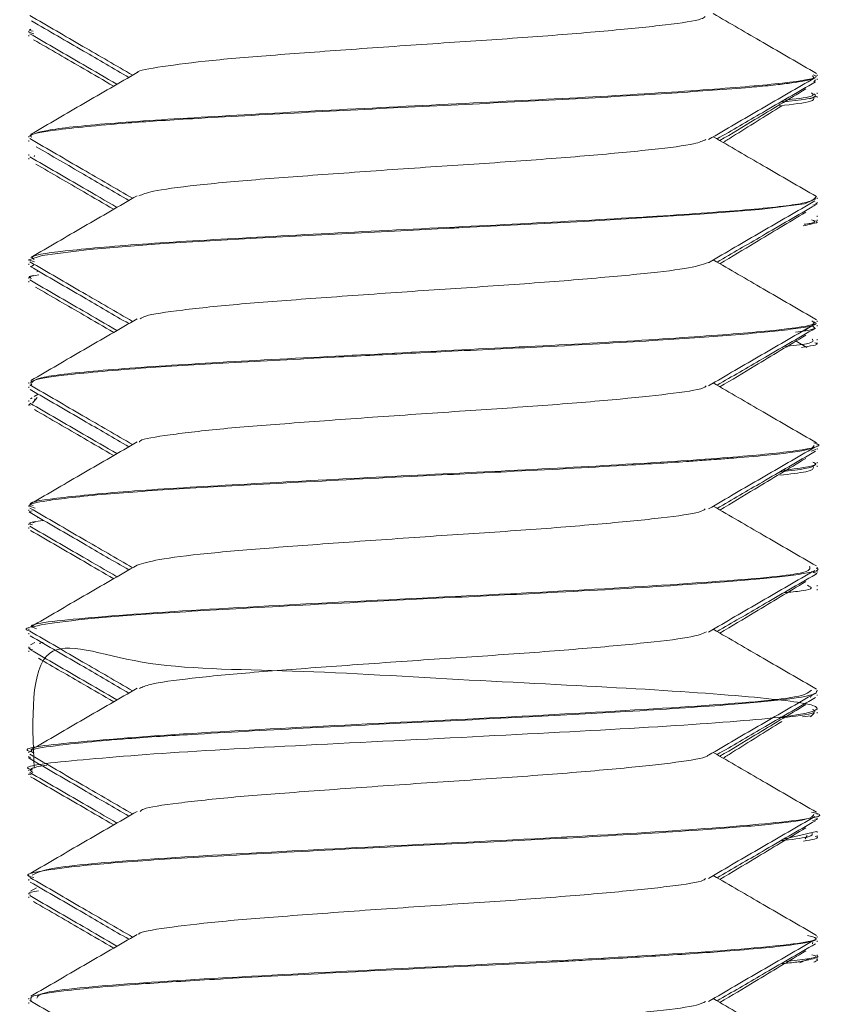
# Model space of a CAD drawing. Header units: millimetres. Extents: x -336 to 487, y -1247 to -28.
# Tile 39 of 49: x 369.42 to 377.62, y -472.04 to -462.04. Entities that reach past the tile are written whole.
import ezdxf

# ---------------------------------------------------------------- set-up
doc = ezdxf.new("R2010")
doc.units = ezdxf.units.MM

msp = doc.modelspace()

# ---------------------------------------------------------------- linework, layer by layer
at = {"color": 7, "linetype": 'Continuous', "lineweight": 15}
for p, q in [((369.5149, -462.1565), (369.5149, -462.1666)), ((369.5149, -462.1958), (369.5149, -462.2055)), ((369.5656, -462.1824), (369.5151, -462.1666)), ((377.5149, -462.6082), (377.5149, -462.5982)), ((377.4821, -462.6709), (377.499, -462.6517)), ((377.5149, -462.6517), (377.5149, -462.6417)), ((377.5149, -462.7918), (377.5149, -462.7817)), ((377.5079, -462.8208), (377.4386, -462.8424)), ((377.5149, -462.8307), (377.5149, -462.8208)), ((369.5149, -463.2228), (369.5149, -463.233)), ((369.5149, -463.2669), (369.5149, -463.2766)), ((369.5149, -463.4068), (369.5149, -463.4167)), ((369.5149, -463.4454), (369.5149, -463.4557)), ((369.5697, -463.4325), (369.572, -463.4167)), ((377.5149, -463.8577), (377.5149, -463.8479)), ((377.5149, -463.9021), (377.5149, -463.892)), ((377.5149, -464.0416), (377.5149, -464.0317)), ((377.5149, -464.0809), (377.5149, -464.0705)), ((369.5149, -464.4732), (369.5149, -464.4829)), ((369.5149, -464.5167), (369.5149, -464.527)), ((369.5438, -464.544), (369.5658, -464.527)), ((369.6114, -464.5917), (369.5979, -464.5996)), ((369.5149, -464.6564), (369.5149, -464.6664)), ((369.5149, -464.6957), (369.5149, -464.7057)), ((377.4702, -465.1416), (377.3844, -465.1934)), ((377.5149, -465.1083), (377.5149, -465.0984)), ((377.5149, -465.1518), (377.5149, -465.1416)), ((377.5149, -465.2918), (377.5149, -465.2815)), ((377.4091, -465.3665), (377.3014, -465.3017)), ((377.5149, -465.3307), (377.5149, -465.3209)), ((369.5149, -465.7231), (369.5149, -465.7332)), ((369.5149, -465.7667), (369.5149, -465.7766)), ((369.5494, -465.8777), (369.5326, -465.8874)), ((369.5535, -465.9323), (369.601, -465.8749)), ((369.6114, -465.8417), (369.5697, -465.8659)), ((369.578, -465.8875), (369.5736, -465.9067)), ((369.5149, -465.9067), (369.5149, -465.9168)), ((369.5149, -465.9456), (369.5149, -465.9557)), ((369.5283, -465.9557), (369.5244, -465.9418)), ((377.5149, -466.358), (377.5149, -466.3477)), ((377.5149, -466.4019), (377.5149, -466.3919)), ((377.4544, -466.4211), (377.5018, -466.4019)), ((377.5149, -466.5417), (377.5149, -466.5318)), ((377.5149, -466.5805), (377.5149, -466.5704)), ((369.5149, -466.973), (369.5149, -466.9829)), ((369.5149, -467.0169), (369.5149, -467.0269)), ((369.6114, -467.0917), (369.603, -467.0966)), ((369.5149, -467.1566), (369.5149, -467.1665)), ((369.5149, -467.1955), (369.5149, -467.2057)), ((369.5831, -467.1376), (369.5553, -467.1465)), ((377.4563, -467.6422), (377.5024, -467.6579)), ((377.5149, -467.608), (377.5149, -467.5984)), ((377.5149, -467.6519), (377.5149, -467.6422)), ((377.5149, -467.7914), (377.5149, -467.7816)), ((377.5149, -467.8308), (377.5149, -467.8209)), ((369.5149, -468.2231), (369.5149, -468.2331)), ((369.5149, -468.2672), (369.5149, -468.2767)), ((369.5757, -468.3624), (369.5326, -468.3874)), ((369.5149, -468.4064), (369.5149, -468.4168)), ((369.5149, -468.4457), (369.5149, -468.4558)), ((377.5149, -468.8579), (377.5149, -468.8479)), ((377.5149, -468.9017), (377.5149, -468.8921)), ((377.4457, -468.921), (377.456, -468.9017)), ((377.448, -469.1173), (377.4838, -469.0806)), ((377.5149, -469.0418), (377.5149, -469.0313)), ((377.5149, -469.0806), (377.5149, -469.0705)), ((377.4549, -469.1054), (377.3664, -469.1167)), ((369.5149, -469.4727), (369.5149, -469.4831)), ((369.5149, -469.5169), (369.5149, -469.5268)), ((369.5149, -469.6563), (369.5149, -469.6667)), ((369.5149, -469.6953), (369.5149, -469.7057)), ((369.5393, -469.7057), (369.52, -469.6957)), ((377.5149, -470.1079), (377.5149, -470.0977)), ((377.5149, -470.1519), (377.5149, -470.1416)), ((377.5077, -470.2814), (377.1731, -470.3589)), ((377.5149, -470.2916), (377.5149, -470.2814)), ((377.4128, -470.3201), (377.3934, -470.3571)), ((377.5149, -470.3308), (377.5149, -470.3201)), ((369.5149, -470.7231), (369.5149, -470.7328)), ((369.5149, -470.7664), (369.5149, -470.7768)), ((369.5932, -470.8523), (369.5326, -470.8874)), ((369.5149, -470.9068), (369.5149, -470.9167)), ((369.5149, -470.945), (369.5149, -470.9559)), ((377.5149, -471.3582), (377.5149, -471.3483)), ((377.5149, -471.4018), (377.5149, -471.3913)), ((377.4676, -471.4211), (377.4695, -471.4018)), ((377.4365, -471.57), (377.3382, -471.6154)), ((377.5149, -471.5415), (377.5149, -471.5321)), ((377.5149, -471.5809), (377.5149, -471.57)), ((369.5149, -471.9736), (369.5149, -471.9831)), ((369.5149, -472.0163), (369.5149, -472.0266))]:
    msp.add_line(p, q, dxfattribs=at)
at = {"color": 7, "linetype": 'Continuous', "lineweight": 15, "flags": 128}
msp.add_lwpolyline([(369.573, -464.4979), (369.5158, -464.4786), (369.6508, -464.432), (370.1289, -464.372), (370.8828, -464.3131), (371.8228, -464.2587), (373.3576, -464.1785), (373.7825, -464.157), (373.8303, -464.1546), (373.8548, -464.1534), (373.8551, -464.1534), (373.8553, -464.1534), (373.8554, -464.1534), (373.8554, -464.1533), (373.8554, -464.1533), (373.8554, -464.1533), (373.8554, -464.1533), (373.8556, -464.1533), (373.8567, -464.1533), (373.8656, -464.1528), (373.8834, -464.152), (373.919, -464.1502), (373.9901, -464.1467), (374.1318, -464.1398), (374.6765, -464.1131), (375.1467, -464.0881), (376.323, -464.0155), (376.9305, -463.9678), (377.3872, -463.9094), (377.5013, -463.8577)], dxfattribs=at)
at = {"color": 7, "linetype": 'Continuous', "lineweight": 15}
for points, knots in [([(369.5253, -461.9972), (369.7052, -462.1016), (370.0531, -462.3034), (370.401, -462.5055), (370.569, -462.603)], [0, 0, 0, 0, 0.517336, 1, 1, 1, 1]), ([(377.5072, -462.5854), (377.3273, -462.4811), (376.9785, -462.2788), (376.6294, -462.0761), (376.4605, -461.9779)], [0, 0, 0, 0, 0.515927, 1, 1, 1, 1]), ([(369.5435, -462.0524), (369.7189, -462.154), (370.048, -462.3448), (370.377, -462.536), (370.5307, -462.6253)], [0, 0, 0, 0, 0.533038, 1, 1, 1, 1]), ([(376.379, -462.0064), (376.3692, -462.0151), (376.3366, -462.0443), (376.0026, -462.0929), (375.4207, -462.1513), (374.6511, -462.2147), (373.7796, -462.2718), (372.8837, -462.3337), (372.0479, -462.3951), (371.3362, -462.4524), (370.856, -462.5161), (370.616, -462.555), (370.6197, -462.5759), (370.6198, -462.5768)], [0, 0, 0, 0, 0.045047, 0.150619, 0.255627, 0.362431, 0.466857, 0.573164, 0.679296, 0.783836, 0.890672, 0.995467, 1, 1, 1, 1]), ([(369.536, -462.1374), (369.5342, -462.1378), (369.5012, -462.1439), (369.5315, -462.1503), (369.5601, -462.1565)], [0, 0, 0, 0, 0.0558, 1, 1, 1, 1]), ([(369.5267, -462.1822), (369.7068, -462.2867), (370.0014, -462.4575), (370.296, -462.6286), (370.4104, -462.6951)], [0, 0, 0, 0, 0.611587, 1, 1, 1, 1]), ([(369.5642, -462.2431), (369.734, -462.3415), (370.005, -462.4985), (370.2758, -462.6558), (370.3769, -462.7146)], [0, 0, 0, 0, 0.626424, 1, 1, 1, 1]), ([(377.4745, -462.5982), (377.4868, -462.6033), (377.5533, -462.6307), (377.2147, -462.6844), (376.4714, -462.7479), (375.3554, -462.8194), (374.032, -462.8845), (372.6496, -462.9537), (371.3649, -463.0222), (370.3349, -463.088), (369.6441, -463.1583), (369.5597, -463.2015), (369.5183, -463.2228)], [0, 0, 0, 0, 0.0248, 0.134433, 0.241748, 0.351354, 0.459084, 0.568076, 0.676868, 0.784779, 0.894306, 1, 1, 1, 1]), ([(370.6143, -462.5767), (370.4347, -462.6811), (370.0752, -462.89), (369.7153, -463.0985), (369.5352, -463.2028)], [0, 0, 0, 0, 0.499694, 1, 1, 1, 1]), ([(369.5468, -463.233), (369.5385, -463.2265), (369.5074, -463.2016), (369.7794, -463.1564), (370.2814, -463.1054), (370.8227, -463.0665), (371.3714, -463.0328), (372.2425, -462.9856), (373.4308, -462.9236), (374.5991, -462.8682), (375.6607, -462.8108), (376.4087, -462.7605), (376.8514, -462.7255), (377.0954, -462.7022), (377.3117, -462.6743), (377.4987, -462.6429), (377.4755, -462.6189), (377.4651, -462.6082)], [0, 0, 0, 0, 0.031052, 0.117295, 0.230969, 0.263931, 0.301241, 0.400119, 0.49359, 0.585846, 0.678107, 0.767667, 0.817018, 0.852528, 0.884848, 0.94837, 1, 1, 1, 1]), ([(376.411, -463.2567), (376.5907, -463.1522), (376.9504, -462.943), (377.3107, -462.7342), (377.491, -462.6298)], [0, 0, 0, 0, 0.4996557, 1, 1, 1, 1]), ([(376.499, -463.2503), (376.652, -463.1614), (376.9844, -462.9682), (377.3173, -462.7752), (377.4969, -462.6711)], [0, 0, 0, 0, 0.460378, 1, 1, 1, 1]), ([(376.5282, -463.2673), (376.6464, -463.1963), (376.9373, -463.0216), (377.2267, -462.8469), (377.3986, -462.7431)], [0, 0, 0, 0, 0.406138, 1, 1, 1, 1]), ([(377.143, -462.8764), (377.1732, -462.8735), (377.401, -462.8518), (377.5276, -462.8235), (377.4897, -462.7978), (377.4808, -462.7918)], [0, 0, 0, 0, 0.104977, 0.790521, 1, 1, 1, 1]), ([(377.4559, -462.7817), (377.4728, -462.7941), (377.508, -462.8201), (377.2893, -462.8448), (377.1751, -462.8577)], [0, 0, 0, 0, 0.4779997, 1, 1, 1, 1]), ([(377.1328, -462.9149), (377.2632, -462.8993), (377.4934, -462.8717), (377.4814, -462.8431), (377.4762, -462.8307)], [0, 0, 0, 0, 0.566487, 1, 1, 1, 1]), ([(376.5607, -463.2861), (376.5926, -463.266), (376.7895, -463.1422), (376.988, -463.0184), (377.1544, -462.9146)], [0, 0, 0, 0, 0.1620813, 1, 1, 1, 1]), ([(369.5253, -463.2472), (369.7052, -463.3516), (370.0531, -463.5534), (370.401, -463.7555), (370.569, -463.853)], [0, 0, 0, 0, 0.517336, 1, 1, 1, 1]), ([(376.3846, -463.2558), (376.3542, -463.2705), (376.281, -463.3057), (375.8658, -463.3577), (375.2265, -463.4186), (374.4214, -463.4809), (373.5346, -463.5378), (372.6487, -463.601), (371.8378, -463.6601), (371.1873, -463.7195), (370.7534, -463.7781), (370.6699, -463.8127), (370.6336, -463.8278)], [0, 0, 0, 0, 0.074599, 0.178996, 0.284656, 0.390818, 0.494891, 0.601353, 0.706311, 0.811355, 0.917794, 1, 1, 1, 1]), ([(377.5072, -463.8354), (377.3273, -463.7311), (376.9785, -463.5288), (376.6294, -463.3261), (376.4605, -463.2279)], [0, 0, 0, 0, 0.515927, 1, 1, 1, 1]), ([(369.5918, -463.3304), (369.7511, -463.4227), (370.0641, -463.6042), (370.377, -463.786), (370.5307, -463.8753)], [0, 0, 0, 0, 0.509014, 1, 1, 1, 1]), ([(369.5267, -463.4322), (369.7068, -463.5367), (370.0014, -463.7075), (370.296, -463.8786), (370.4104, -463.9451)], [0, 0, 0, 0, 0.611587, 1, 1, 1, 1]), ([(369.5861, -463.5058), (369.7485, -463.5999), (370.0123, -463.7527), (370.2758, -463.9058), (370.3769, -463.9646)], [0, 0, 0, 0, 0.616117, 1, 1, 1, 1]), ([(370.6143, -463.8267), (370.4347, -463.9311), (370.0752, -464.14), (369.7153, -464.3485), (369.5352, -464.4528)], [0, 0, 0, 0, 0.499694, 1, 1, 1, 1]), ([(377.5036, -463.8355), (377.4886, -463.8584), (377.4585, -463.9044), (376.836, -463.9708), (375.863, -464.0385), (374.6113, -464.1083), (373.2319, -464.173), (371.8928, -464.2446), (370.7268, -464.3083), (369.9143, -464.3797), (369.5096, -464.4319), (369.5573, -464.4639), (369.5711, -464.4732)], [0, 0, 0, 0, 0.105621, 0.211641, 0.318124, 0.42517, 0.530679, 0.638216, 0.743464, 0.850914, 0.956646, 1, 1, 1, 1]), ([(376.411, -464.5067), (376.5907, -464.4022), (376.9504, -464.193), (377.3107, -463.9842), (377.491, -463.8798)], [0, 0, 0, 0, 0.499656, 1, 1, 1, 1]), ([(376.499, -464.5003), (376.652, -464.4114), (376.9844, -464.2182), (377.3173, -464.0252), (377.4969, -463.9211)], [0, 0, 0, 0, 0.460378, 1, 1, 1, 1]), ([(376.5282, -464.5173), (376.6464, -464.4463), (376.9373, -464.2716), (377.2267, -464.0969), (377.3986, -463.9931)], [0, 0, 0, 0, 0.406138, 1, 1, 1, 1]), ([(377.4691, -463.9212), (377.4905, -463.9173), (377.5249, -463.911), (377.5049, -463.9045), (377.4974, -463.9021)], [0, 0, 0, 0, 0.623334, 1, 1, 1, 1]), ([(377.3713, -464.1322), (377.403, -464.1259), (377.4747, -464.1116), (377.5361, -464.0943), (377.5001, -464.0833), (377.4922, -464.0809)], [0, 0, 0, 0, 0.38343, 0.86469, 1, 1, 1, 1]), ([(377.4566, -464.0705), (377.4861, -464.083), (377.5228, -464.0987), (377.4067, -464.1136), (377.3839, -464.1166)], [0, 0, 0, 0, 0.803781, 1, 1, 1, 1]), ([(369.5253, -464.4972), (369.7052, -464.6016), (370.0531, -464.8034), (370.401, -465.0055), (370.569, -465.103)], [0, 0, 0, 0, 0.517336, 1, 1, 1, 1]), ([(377.5072, -465.0854), (377.3273, -464.9811), (376.9785, -464.7788), (376.6294, -464.5761), (376.4605, -464.4779)], [0, 0, 0, 0, 0.515927, 1, 1, 1, 1]), ([(369.5291, -464.544), (369.7093, -464.6485), (370.0432, -464.842), (370.377, -465.036), (370.5307, -465.1253)], [0, 0, 0, 0, 0.539771, 1, 1, 1, 1]), ([(376.4109, -464.5053), (376.3473, -464.5258), (376.22, -464.5669), (375.7116, -464.6234), (375.0208, -464.686), (374.1856, -464.7464), (373.2901, -464.8045), (372.4188, -464.868), (371.6408, -464.9252), (371.0477, -464.9869), (370.6981, -465.0385), (370.6587, -465.0679), (370.6456, -465.0777)], [0, 0, 0, 0, 0.104018, 0.208069, 0.314366, 0.419829, 0.524418, 0.630971, 0.735201, 0.841118, 0.947098, 1, 1, 1, 1]), ([(369.5427, -464.6664), (369.5325, -464.6632), (369.4928, -464.6508), (369.5649, -464.6388), (369.6185, -464.63)], [0, 0, 0, 0, 0.258524, 1, 1, 1, 1]), ([(369.5649, -464.6375), (369.5413, -464.6412), (369.5024, -464.6474), (369.5277, -464.6539), (369.5377, -464.6564)], [0, 0, 0, 0, 0.605781, 1, 1, 1, 1]), ([(369.5267, -464.6822), (369.7068, -464.7867), (370.0014, -464.9575), (370.296, -465.1286), (370.4104, -465.1951)], [0, 0, 0, 0, 0.611587, 1, 1, 1, 1]), ([(369.5822, -464.7536), (369.746, -464.8484), (370.011, -465.002), (370.2758, -465.1558), (370.3769, -465.2146)], [0, 0, 0, 0, 0.617977, 1, 1, 1, 1]), ([(370.6143, -465.0767), (370.4347, -465.1811), (370.0752, -465.39), (369.7153, -465.5985), (369.5352, -465.7028)], [0, 0, 0, 0, 0.499694, 1, 1, 1, 1]), ([(369.5463, -465.7475), (369.5362, -465.7321), (369.5146, -465.6989), (369.8659, -465.645), (370.5441, -465.5823), (371.5262, -465.5236), (372.473, -465.4734), (373.2321, -465.4346), (373.9443, -465.3986), (374.8231, -465.3574), (375.835, -465.2999), (376.7116, -465.2395), (377.2761, -465.1846), (377.5431, -465.1374), (377.4897, -465.1132), (377.4787, -465.1083)], [0, 0, 0, 0, 0.072209, 0.154868, 0.26323, 0.35101, 0.440795, 0.497677, 0.529405, 0.607364, 0.704524, 0.790468, 0.884944, 0.97634, 1, 1, 1, 1]), ([(377.4606, -465.0984), (377.4745, -465.1068), (377.5255, -465.1378), (377.13, -465.1942), (376.3228, -465.2581), (375.1684, -465.3299), (373.8249, -465.394), (372.4496, -465.4646), (371.1908, -465.5313), (370.2124, -465.5988), (369.6043, -465.6647), (369.5643, -465.705), (369.5463, -465.7231)], [0, 0, 0, 0, 0.041194, 0.15061, 0.257988, 0.367668, 0.475086, 0.58444, 0.692655, 0.801104, 0.910328, 1, 1, 1, 1]), ([(376.411, -465.7567), (376.5907, -465.6522), (376.9504, -465.443), (377.3107, -465.2342), (377.491, -465.1298)], [0, 0, 0, 0, 0.499656, 1, 1, 1, 1]), ([(376.499, -465.7503), (376.652, -465.6614), (376.9844, -465.4682), (377.3173, -465.2752), (377.4969, -465.1711)], [0, 0, 0, 0, 0.460378, 1, 1, 1, 1]), ([(377.2934, -465.2113), (377.3656, -465.2019), (377.5134, -465.1827), (377.4859, -465.1623), (377.4719, -465.1518)], [0, 0, 0, 0, 0.488881, 1, 1, 1, 1]), ([(376.5282, -465.7673), (376.6464, -465.6963), (376.9373, -465.5216), (377.2267, -465.3469), (377.3986, -465.2431)], [0, 0, 0, 0, 0.406138, 1, 1, 1, 1]), ([(377.4633, -465.2815), (377.4756, -465.2976), (377.4957, -465.3238), (377.2645, -465.3484), (377.1748, -465.3579)], [0, 0, 0, 0, 0.611982, 1, 1, 1, 1]), ([(377.4906, -465.3209), (377.4992, -465.3236), (377.5482, -465.3392), (377.4424, -465.3538), (377.3552, -465.3659)], [0, 0, 0, 0, 0.175164, 1, 1, 1, 1]), ([(369.5253, -465.7472), (369.7052, -465.8516), (370.0531, -466.0534), (370.401, -466.2555), (370.569, -466.353)], [0, 0, 0, 0, 0.5173356, 1, 1, 1, 1]), ([(369.5291, -465.794), (369.7093, -465.8985), (370.0432, -466.092), (370.377, -466.286), (370.5307, -466.3753)], [0, 0, 0, 0, 0.539771, 1, 1, 1, 1]), ([(376.3874, -465.7566), (376.385, -465.7614), (376.3722, -465.7865), (376.0856, -465.8325), (375.547, -465.8897), (374.8038, -465.9532), (373.9461, -466.0112), (373.0479, -466.0718), (372.1956, -466.1344), (371.4555, -466.1911), (370.9268, -466.2543), (370.648, -466.2984), (370.639, -466.3228), (370.6373, -466.3274)], [0, 0, 0, 0, 0.024704, 0.130851, 0.23539, 0.34223, 0.447041, 0.552844, 0.659388, 0.76372, 0.870424, 0.975855, 1, 1, 1, 1]), ([(377.5072, -466.3354), (377.3273, -466.2311), (376.9785, -466.0288), (376.6294, -465.8261), (376.4605, -465.7279)], [0, 0, 0, 0, 0.515927, 1, 1, 1, 1]), ([(369.5267, -465.9322), (369.7068, -466.0367), (370.0014, -466.2075), (370.296, -466.3786), (370.4104, -466.4451)], [0, 0, 0, 0, 0.611587, 1, 1, 1, 1]), ([(369.5731, -465.9983), (369.7399, -466.0949), (370.0079, -466.2502), (370.2758, -466.4058), (370.3769, -466.4646)], [0, 0, 0, 0, 0.622314, 1, 1, 1, 1]), ([(369.5815, -466.9979), (369.5534, -466.9885), (369.4759, -466.9628), (369.6993, -466.9186), (370.2062, -466.8594), (371.0672, -466.7991), (372.1297, -466.7416), (373.2776, -466.6815), (374.4727, -466.6238), (375.4328, -466.5735), (376.0578, -466.5342), (376.3431, -466.5142), (376.4401, -466.5071), (376.4843, -466.5038), (376.5033, -466.5024), (376.5661, -466.4978), (376.7686, -466.4825), (377.1475, -466.4491), (377.4776, -466.404), (377.48, -466.371), (377.4809, -466.358)], [0, 0, 0, 0, 0.042666, 0.117304, 0.221114, 0.309361, 0.398406, 0.502067, 0.577723, 0.676889, 0.738874, 0.758008, 0.769208, 0.771832, 0.773379, 0.775874, 0.794035, 0.847566, 0.939897, 1, 1, 1, 1]), ([(377.4804, -466.3354), (377.4928, -466.3384), (377.5976, -466.3636), (377.3513, -466.4152), (376.7249, -466.4799), (375.6879, -466.5494), (374.4107, -466.6176), (373.0254, -466.6836), (371.7046, -466.7546), (370.577, -466.8184), (369.8287, -466.8903), (369.4818, -466.9382), (369.5464, -466.967), (369.5598, -466.973)], [0, 0, 0, 0, 0.0144557, 0.1219402, 0.2274933, 0.3344267, 0.4409965, 0.546879, 0.6542186, 0.7594742, 0.8670118, 0.9723854, 1, 1, 1, 1]), ([(370.6143, -466.3267), (370.4347, -466.4311), (370.0752, -466.64), (369.7153, -466.8485), (369.5352, -466.9528)], [0, 0, 0, 0, 0.499694, 1, 1, 1, 1]), ([(376.411, -467.0067), (376.5907, -466.9022), (376.9504, -466.693), (377.3107, -466.4842), (377.491, -466.3798)], [0, 0, 0, 0, 0.499656, 1, 1, 1, 1]), ([(376.499, -467.0003), (376.652, -466.9114), (376.9844, -466.7182), (377.3173, -466.5252), (377.4969, -466.4211)], [0, 0, 0, 0, 0.460378, 1, 1, 1, 1]), ([(376.5282, -467.0173), (376.6464, -466.9463), (376.9373, -466.7716), (377.2267, -466.5969), (377.3986, -466.4931)], [0, 0, 0, 0, 0.406138, 1, 1, 1, 1]), ([(377.1345, -466.665), (377.2371, -466.6528), (377.4732, -466.6249), (377.4761, -466.5965), (377.4777, -466.5805)], [0, 0, 0, 0, 0.434591, 1, 1, 1, 1]), ([(377.1389, -466.6288), (377.1398, -466.6287), (377.365, -466.6077), (377.4988, -466.579), (377.4963, -466.5496), (377.4956, -466.5417)], [0, 0, 0, 0, 0.003199, 0.733511, 1, 1, 1, 1]), ([(377.4706, -466.5318), (377.4843, -466.5377), (377.5516, -466.5663), (377.3298, -466.5947), (377.153, -466.6174)], [0, 0, 0, 0, 0.202751, 1, 1, 1, 1]), ([(377.5072, -467.5854), (377.3273, -467.4811), (376.9785, -467.2788), (376.6294, -467.0761), (376.4605, -466.9779)], [0, 0, 0, 0, 0.515927, 1, 1, 1, 1]), ([(369.5407, -467.0439), (369.5332, -467.0423), (369.5067, -467.0367), (369.5312, -467.031), (369.5488, -467.0269)], [0, 0, 0, 0, 0.283226, 1, 1, 1, 1]), ([(369.5253, -466.9972), (369.7052, -467.1016), (370.0531, -467.3034), (370.401, -467.5055), (370.569, -467.603)], [0, 0, 0, 0, 0.517336, 1, 1, 1, 1]), ([(369.5291, -467.044), (369.7093, -467.1485), (370.0432, -467.342), (370.377, -467.536), (370.5307, -467.6253)], [0, 0, 0, 0, 0.5397707, 1, 1, 1, 1]), ([(376.3785, -467.0062), (376.3635, -467.0168), (376.3196, -467.0479), (375.9615, -467.0975), (375.3608, -467.1567), (374.5796, -467.2199), (373.7024, -467.2767), (372.8094, -467.3392), (371.979, -467.3999), (371.2928, -467.4578), (370.795, -467.5207), (370.6738, -467.5591), (370.6145, -467.5779)], [0, 0, 0, 0, 0.054289, 0.159289, 0.264349, 0.370821, 0.474909, 0.581137, 0.686768, 0.791241, 0.897823, 1, 1, 1, 1]), ([(369.5529, -467.1665), (369.5388, -467.1617), (369.4939, -467.1466), (369.5921, -467.1322), (369.6594, -467.1224)], [0, 0, 0, 0, 0.3140239, 1, 1, 1, 1]), ([(369.5267, -467.1822), (369.7068, -467.2867), (370.0014, -467.4575), (370.296, -467.6286), (370.4104, -467.6951)], [0, 0, 0, 0, 0.611587, 1, 1, 1, 1]), ([(369.5328, -467.2249), (369.7131, -467.3293), (369.9945, -467.4924), (370.2758, -467.6558), (370.3769, -467.7146)], [0, 0, 0, 0, 0.640327, 1, 1, 1, 1]), ([(377.4373, -467.5859), (377.4453, -467.6101), (377.4633, -467.6647), (376.5287, -467.7457), (375.0029, -467.8401), (373.1498, -467.9271), (371.3649, -468.02), (370.0773, -468.1096), (369.457, -468.1766), (369.5711, -468.2151), (369.5949, -468.2231)], [0, 0, 0, 0, 0.112006, 0.252986, 0.396118, 0.537024, 0.679713, 0.821343, 0.962816, 1, 1, 1, 1]), ([(370.6143, -467.5767), (370.4347, -467.6811), (370.0752, -467.89), (369.7153, -468.0985), (369.5352, -468.2028)], [0, 0, 0, 0, 0.499694, 1, 1, 1, 1]), ([(369.5344, -468.2474), (369.5301, -468.2465), (369.4375, -468.2272), (369.5882, -468.1905), (369.9445, -468.1356), (370.6484, -468.0756), (371.6141, -468.0192), (372.7634, -467.958), (373.8956, -467.9008), (375.0295, -467.847), (376.0517, -467.7857), (376.8805, -467.7263), (377.3576, -467.6712), (377.5636, -467.6291), (377.5091, -467.6091), (377.5063, -467.608)], [0, 0, 0, 0, 0.004083, 0.088297, 0.179852, 0.26336, 0.357562, 0.459632, 0.542418, 0.619887, 0.729239, 0.813532, 0.903641, 0.994986, 1, 1, 1, 1]), ([(376.411, -468.2567), (376.5907, -468.1522), (376.9504, -467.943), (377.3107, -467.7342), (377.491, -467.6298)], [0, 0, 0, 0, 0.499656, 1, 1, 1, 1]), ([(376.499, -468.2503), (376.652, -468.1614), (376.9844, -467.9682), (377.3173, -467.7752), (377.4969, -467.6711)], [0, 0, 0, 0, 0.460378, 1, 1, 1, 1]), ([(377.4956, -467.6711), (377.4964, -467.6709), (377.5263, -467.6647), (377.5018, -467.6583), (377.4778, -467.6519)], [0, 0, 0, 0, 0.023896, 1, 1, 1, 1]), ([(376.5282, -468.2673), (376.6464, -468.1963), (376.9373, -468.0216), (377.2267, -467.8469), (377.3986, -467.7431)], [0, 0, 0, 0, 0.406138, 1, 1, 1, 1]), ([(377.4165, -467.7816), (377.4573, -467.801), (377.5114, -467.8268), (377.2416, -467.8513), (377.1759, -467.8573)], [0, 0, 0, 0, 0.756545, 1, 1, 1, 1]), ([(369.5253, -468.2472), (369.7052, -468.3516), (370.0531, -468.5534), (370.401, -468.7555), (370.569, -468.853)], [0, 0, 0, 0, 0.517336, 1, 1, 1, 1]), ([(369.5291, -468.294), (369.7093, -468.3985), (370.0432, -468.592), (370.377, -468.786), (370.5307, -468.8753)], [0, 0, 0, 0, 0.539771, 1, 1, 1, 1]), ([(376.3909, -468.2556), (376.3512, -468.2721), (376.2625, -468.3092), (375.819, -468.3626), (375.1628, -468.4241), (374.3476, -468.4859), (373.4574, -468.543), (372.5757, -468.6065), (371.7745, -468.6648), (371.1414, -468.725), (370.7354, -468.7814), (370.6673, -468.8144), (370.6396, -468.8278)], [0, 0, 0, 0, 0.083956, 0.188177, 0.294071, 0.400046, 0.504216, 0.610741, 0.715404, 0.820756, 0.927084, 1, 1, 1, 1]), ([(377.5072, -468.8354), (377.3273, -468.7311), (376.9785, -468.5288), (376.6294, -468.3261), (376.4605, -468.2279)], [0, 0, 0, 0, 0.515927, 1, 1, 1, 1]), ([(369.5694, -469.6374), (369.5501, -469.1297), (369.5136, -468.1732), (370.5786, -468.6367), (372.1412, -468.632), (373.9986, -468.7488), (375.7559, -468.8299), (377.056, -468.9259), (377.6386, -469.0121), (377.3826, -469.1061), (376.3394, -469.1944), (374.7232, -469.2848), (372.8676, -469.3771), (371.118, -469.4643), (369.941, -469.5589), (369.4106, -469.6193), (369.5416, -469.653), (369.5545, -469.6563)], [0, 0, 0, 0, 0.079044, 0.148908, 0.219389, 0.28974, 0.359667, 0.430511, 0.500267, 0.571073, 0.641056, 0.711314, 0.781884, 0.851711, 0.922602, 0.99239, 1, 1, 1, 1]), ([(369.6268, -468.3754), (369.6269, -468.3714), (369.627, -468.3671), (369.659, -468.363), (369.6609, -468.3627)], [0, 0, 0, 0, 0.938445, 1, 1, 1, 1]), ([(369.5516, -468.4325), (369.533, -468.429), (369.5054, -468.4237), (369.5227, -468.4185), (369.5283, -468.4168)], [0, 0, 0, 0, 0.671955, 1, 1, 1, 1]), ([(369.5267, -468.4322), (369.7068, -468.5367), (370.0014, -468.7075), (370.296, -468.8786), (370.4104, -468.9451)], [0, 0, 0, 0, 0.611587, 1, 1, 1, 1]), ([(369.614, -468.522), (369.7672, -468.6107), (370.0216, -468.7581), (370.2758, -468.9058), (370.3769, -468.9646)], [0, 0, 0, 0, 0.602046, 1, 1, 1, 1]), ([(377.4559, -468.8479), (377.4239, -468.8737), (377.3539, -468.9303), (376.2871, -469.0122), (374.6787, -469.106), (372.8147, -469.1945), (371.0771, -469.2847), (369.9198, -469.3772), (369.4028, -469.4371), (369.5359, -469.4702), (369.5461, -469.4727)], [0, 0, 0, 0, 0.1208957, 0.264502, 0.4102677, 0.5543398, 0.6989783, 0.8442593, 0.9880092, 1, 1, 1, 1]), ([(370.6143, -468.8267), (370.4347, -468.9311), (370.0752, -469.14), (369.7153, -469.3485), (369.5352, -469.4528)], [0, 0, 0, 0, 0.499694, 1, 1, 1, 1]), ([(369.57, -469.4831), (369.5538, -469.4756), (369.4996, -469.4505), (369.7969, -469.4052), (370.2916, -469.3544), (370.8318, -469.316), (371.3872, -469.2819), (372.2424, -469.2357), (373.4364, -469.173), (374.5734, -469.1197), (375.6791, -469.0593), (376.5865, -468.9991), (377.2617, -468.9388), (377.5107, -468.8905), (377.5085, -468.8626), (377.5082, -468.8579)], [0, 0, 0, 0, 0.0354247, 0.1181952, 0.2309392, 0.2677956, 0.3004344, 0.4018047, 0.4929842, 0.5868709, 0.6722759, 0.7784231, 0.8669094, 0.9774804, 1, 1, 1, 1]), ([(376.411, -469.5067), (376.5907, -469.4022), (376.9504, -469.193), (377.3107, -468.9842), (377.491, -468.8798)], [0, 0, 0, 0, 0.499656, 1, 1, 1, 1]), ([(376.499, -469.5003), (376.652, -469.4114), (376.9844, -469.2182), (377.3173, -469.0252), (377.4969, -468.9211)], [0, 0, 0, 0, 0.460378, 1, 1, 1, 1]), ([(376.5282, -469.5173), (376.6464, -469.4463), (376.9373, -469.2716), (377.2267, -469.0969), (377.3986, -468.9931)], [0, 0, 0, 0, 0.406138, 1, 1, 1, 1]), ([(377.1432, -469.1262), (377.1746, -469.1233), (377.389, -469.103), (377.5243, -469.0743), (377.4792, -469.0491), (377.4662, -469.0418)], [0, 0, 0, 0, 0.108913, 0.744325, 1, 1, 1, 1]), ([(376.5607, -469.5361), (376.5926, -469.516), (376.7895, -469.3922), (376.988, -469.2684), (377.1544, -469.1646)], [0, 0, 0, 0, 0.1620813, 1, 1, 1, 1]), ([(377.5072, -470.0854), (377.3273, -469.9811), (376.9785, -469.7788), (376.6294, -469.5761), (376.4605, -469.4779)], [0, 0, 0, 0, 0.5159274, 1, 1, 1, 1]), ([(369.5402, -469.5438), (369.5265, -469.5402), (369.505, -469.5345), (369.5269, -469.5288), (369.5348, -469.5268)], [0, 0, 0, 0, 0.639772, 1, 1, 1, 1]), ([(369.5253, -469.4972), (369.7052, -469.6016), (370.0531, -469.8034), (370.401, -470.0055), (370.569, -470.103)], [0, 0, 0, 0, 0.517336, 1, 1, 1, 1]), ([(369.5291, -469.544), (369.7093, -469.6485), (370.0432, -469.842), (370.377, -470.036), (370.5307, -470.1253)], [0, 0, 0, 0, 0.539771, 1, 1, 1, 1]), ([(376.4057, -469.5067), (376.4057, -469.5076), (376.4061, -469.5287), (376.159, -469.5718), (375.6676, -469.6284), (374.9517, -469.6915), (374.111, -469.7511), (373.2133, -469.8099), (372.3476, -469.8732), (371.581, -469.9302), (371.0075, -469.9924), (370.6818, -470.0417), (370.6535, -470.0695), (370.6452, -470.0777)], [0, 0, 0, 0, 0.004405, 0.110951, 0.215276, 0.32197, 0.427409, 0.532544, 0.639322, 0.743704, 0.850094, 0.956125, 1, 1, 1, 1]), ([(369.5551, -469.6825), (369.5361, -469.6674), (369.503, -469.6413), (369.6399, -469.617), (369.6979, -469.6067)], [0, 0, 0, 0, 0.575456, 1, 1, 1, 1]), ([(369.5267, -469.6822), (369.7068, -469.7867), (370.0014, -469.9575), (370.296, -470.1286), (370.4104, -470.1951)], [0, 0, 0, 0, 0.611587, 1, 1, 1, 1]), ([(369.5328, -469.7249), (369.7131, -469.8293), (369.9945, -469.9924), (370.2758, -470.1558), (370.3769, -470.2146)], [0, 0, 0, 0, 0.640327, 1, 1, 1, 1]), ([(370.6143, -470.0767), (370.4347, -470.1811), (370.0752, -470.39), (369.7153, -470.5985), (369.5352, -470.7028)], [0, 0, 0, 0, 0.499694, 1, 1, 1, 1]), ([(377.4562, -470.0852), (377.4781, -470.0896), (377.6494, -470.1238), (377.1786, -470.192), (376.0531, -470.2793), (374.3425, -470.3711), (372.478, -470.462), (370.8357, -470.5501), (369.7071, -470.6408), (369.6003, -470.6967), (369.5501, -470.7231)], [0, 0, 0, 0, 0.020876, 0.163868, 0.30481, 0.447006, 0.588926, 0.730001, 0.872921, 1, 1, 1, 1]), ([(369.5675, -470.7477), (369.5469, -470.7427), (369.4499, -470.7191), (369.6266, -470.6826), (370.0251, -470.6271), (370.7354, -470.57), (371.7626, -470.5111), (372.9498, -470.448), (374.1352, -470.39), (375.291, -470.3323), (376.2683, -470.2715), (377.0114, -470.214), (377.4519, -470.1606), (377.4722, -470.1243), (377.4814, -470.1079)], [0, 0, 0, 0, 0.022828, 0.107802, 0.183073, 0.277798, 0.369638, 0.471713, 0.56258, 0.643243, 0.751615, 0.832698, 0.924402, 1, 1, 1, 1]), ([(376.411, -470.7567), (376.5907, -470.6522), (376.9504, -470.443), (377.3107, -470.2342), (377.491, -470.1298)], [0, 0, 0, 0, 0.499656, 1, 1, 1, 1]), ([(376.499, -470.7503), (376.652, -470.6614), (376.9844, -470.4682), (377.3173, -470.2752), (377.4969, -470.1711)], [0, 0, 0, 0, 0.460378, 1, 1, 1, 1]), ([(377.4655, -470.171), (377.4918, -470.1663), (377.5277, -470.16), (377.5061, -470.1536), (377.5003, -470.1519)], [0, 0, 0, 0, 0.7330554, 1, 1, 1, 1]), ([(376.5282, -470.7673), (376.6464, -470.6963), (376.9373, -470.5216), (377.2267, -470.3469), (377.3986, -470.2431)], [0, 0, 0, 0, 0.406138, 1, 1, 1, 1]), ([(377.1449, -470.3753), (377.252, -470.3627), (377.484, -470.3356), (377.468, -470.307), (377.4594, -470.2916)], [0, 0, 0, 0, 0.462052, 1, 1, 1, 1]), ([(377.3774, -470.3786), (377.4593, -470.3651), (377.5537, -470.3495), (377.5015, -470.333), (377.4947, -470.3308)], [0, 0, 0, 0, 0.867797, 1, 1, 1, 1]), ([(369.5253, -470.7472), (369.7052, -470.8516), (370.0531, -471.0534), (370.401, -471.2555), (370.569, -471.353)], [0, 0, 0, 0, 0.517336, 1, 1, 1, 1]), ([(369.5291, -470.794), (369.7093, -470.8985), (370.0432, -471.092), (370.377, -471.286), (370.5307, -471.3753)], [0, 0, 0, 0, 0.539771, 1, 1, 1, 1]), ([(376.3823, -470.7565), (376.3771, -470.7631), (376.356, -470.7901), (376.0485, -470.8373), (375.4895, -470.895), (374.7341, -470.9586), (373.8696, -471.016), (372.9721, -471.0773), (372.127, -471.1394), (371.3998, -471.1963), (370.893, -471.2598), (370.6331, -471.3014), (370.6308, -471.3242), (370.6305, -471.3271)], [0, 0, 0, 0, 0.034064, 0.139968, 0.244691, 0.351538, 0.456139, 0.562196, 0.668573, 0.772968, 0.879756, 0.984867, 1, 1, 1, 1]), ([(377.5072, -471.3354), (377.3273, -471.2311), (376.9785, -471.0288), (376.6294, -470.8261), (376.4605, -470.7279)], [0, 0, 0, 0, 0.515927, 1, 1, 1, 1]), ([(369.5328, -470.9167), (369.5262, -470.9143), (369.4943, -470.9029), (369.5605, -470.8919), (369.6132, -470.8831)], [0, 0, 0, 0, 0.204706, 1, 1, 1, 1]), ([(369.5267, -470.9322), (369.7068, -471.0367), (370.0014, -471.2075), (370.296, -471.3786), (370.4104, -471.4451)], [0, 0, 0, 0, 0.611587, 1, 1, 1, 1]), ([(369.5622, -470.992), (369.7327, -471.0907), (370.0043, -471.2481), (370.2758, -471.4058), (370.3769, -471.4646)], [0, 0, 0, 0, 0.627338, 1, 1, 1, 1]), ([(369.5406, -471.9975), (369.5331, -471.9818), (369.5173, -471.9487), (369.8685, -471.8946), (370.5144, -471.8351), (371.4312, -471.7791), (372.4658, -471.7235), (373.651, -471.6628), (374.4986, -471.6226), (374.9991, -471.5963), (375.389, -471.5748), (375.9648, -471.5405), (376.7025, -471.4902), (377.2714, -471.4361), (377.5395, -471.3871), (377.4941, -471.3628), (377.4854, -471.3582)], [0, 0, 0, 0, 0.0732095, 0.1549972, 0.263652, 0.3378431, 0.427401, 0.5245872, 0.6126669, 0.6262946, 0.6492423, 0.7119939, 0.7829198, 0.883948, 0.9777507, 1, 1, 1, 1]), ([(370.6143, -471.3267), (370.4347, -471.4311), (370.0752, -471.64), (369.7153, -471.8485), (369.5352, -471.9528)], [0, 0, 0, 0, 0.499694, 1, 1, 1, 1]), ([(377.4169, -471.3355), (377.4545, -471.3453), (377.6065, -471.3848), (377.0274, -471.4573), (375.7727, -471.5469), (374.0077, -471.6359), (372.1512, -471.7293), (370.5912, -471.8161), (369.6248, -471.9017), (369.6049, -471.9525), (369.5967, -471.9736)], [0, 0, 0, 0, 0.046964, 0.189502, 0.330963, 0.472287, 0.614942, 0.755652, 0.8986, 1, 1, 1, 1]), ([(376.411, -472.0067), (376.5907, -471.9022), (376.9504, -471.693), (377.3107, -471.4842), (377.491, -471.3798)], [0, 0, 0, 0, 0.499656, 1, 1, 1, 1]), ([(376.499, -472.0003), (376.652, -471.9114), (376.9844, -471.7182), (377.3173, -471.5252), (377.4969, -471.4211)], [0, 0, 0, 0, 0.460378, 1, 1, 1, 1]), ([(376.5282, -472.0173), (376.6464, -471.9463), (376.9373, -471.7716), (377.2267, -471.5969), (377.3986, -471.4931)], [0, 0, 0, 0, 0.406138, 1, 1, 1, 1]), ([(377.1463, -471.6244), (377.2062, -471.6186), (377.295, -471.6099), (377.3719, -471.5963), (377.4714, -471.5749), (377.5441, -471.5555), (377.5136, -471.5418), (377.5129, -471.5415)], [0, 0, 0, 0, 0.2186874, 0.3244252, 0.5024771, 0.989369, 1, 1, 1, 1]), ([(377.459, -471.5321), (377.4787, -471.537), (377.5689, -471.5595), (377.3559, -471.582), (377.1892, -471.5995)], [0, 0, 0, 0, 0.217846, 1, 1, 1, 1]), ([(377.4813, -471.6069), (377.4875, -471.604), (377.5043, -471.5963), (377.523, -471.5876), (377.5118, -471.5817), (377.5102, -471.5809)], [0, 0, 0, 0, 0.336902, 0.904212, 1, 1, 1, 1]), ([(377.5072, -472.5854), (377.3273, -472.4811), (376.9785, -472.2788), (376.6294, -472.0761), (376.4605, -471.9779)], [0, 0, 0, 0, 0.515927, 1, 1, 1, 1]), ([(369.5253, -471.9972), (369.7052, -472.1016), (370.0531, -472.3034), (370.401, -472.5055), (370.569, -472.603)], [0, 0, 0, 0, 0.517336, 1, 1, 1, 1]), ([(376.3801, -472.006), (376.3587, -472.0185), (376.3021, -472.0515), (375.9185, -472.1021), (375.2997, -472.1622), (374.5072, -472.225), (373.6252, -472.2818), (372.7351, -472.3446), (371.9133, -472.4047), (371.2433, -472.4632), (370.7752, -472.5242), (370.6721, -472.5608), (370.624, -472.5779)], [0, 0, 0, 0, 0.063626, 0.168297, 0.273633, 0.379963, 0.483992, 0.590329, 0.69565, 0.800334, 0.906852, 1, 1, 1, 1])]:
    msp.add_open_spline(points, degree=3, knots=knots, dxfattribs=at)

doc.saveas('drawing.dxf')
